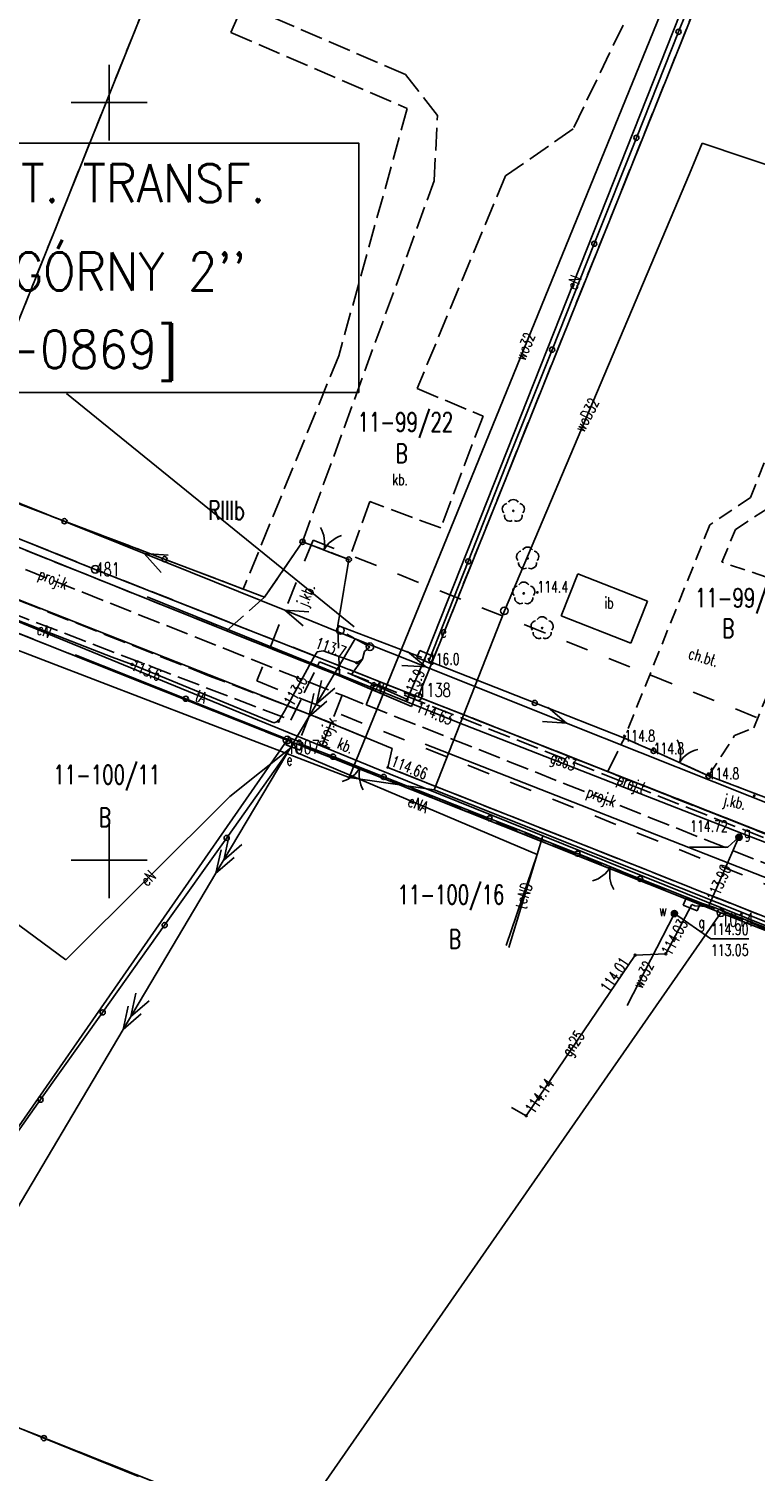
# Model space of a CAD drawing. Extents: x 6572638 to 13149531, y 5838629 to 11678088.
# Tile 11 of 37: x 6573595 to 6573643, y 5839010 to 5839105. Entities that reach past the tile are written whole.
import ezdxf
from ezdxf.enums import TextEntityAlignment as Align

# ---------------------------------------------------------------- set-up
doc = ezdxf.new("R2010")
doc.units = 0
doc.header["$MEASUREMENT"] = 0
for name, pattern in [('1', [0]), ('11', [3, 2.5, -0.5]), ('1_1', [0]), ('1_OTDI', [0]), ('1_OTKC', [1.5, 1, -0.5]), ('1_OTKJ', [2, 1.5, -0.5]), ('1_OTKK', [0]), ('1_OTKU', [2, 1.5, -0.5]), ('2_EGBW_W', [1, 0.5, -0.5]), ('3_SUEP_A', [0]), ('3_SUGP', [0]), ('3_SULO', [0]), ('3_SUPP_P', [2, 1.5, -0.5]), ('3_SUTP_A', [0]), ('3_SUWP', [0]), ('GDE', [0]), ('GUK', [2, 1.5, -0.5])]:
    doc.linetypes.add(name, pattern=pattern)
doc.layers.get('0').update_dxf_attribs({"color": 250, "linetype": 'CONTINUOUS'})
for name, color, linetype in [('DZIALKI', 7, 'GDE'), ('EBTPO_L_0_A', 7, '1'), ('EUZOU_T_0_A', 3, 'CONTINUOUS'), ('KONTURY', 3, 'GUK'), ('NUMERY_DZIALEK', 7, 'CONTINUOUS'), ('NUMERY_KONTUROW', 3, 'CONTINUOUS'), ('NUMERY_PUNKTOW', 7, 'CONTINUOUS'), ('OPIS_LNAP', 250, 'CONTINUOUS'), ('OTD_E_T_7', 7, 'CONTINUOUS'), ('OTD_L_14', 7, '1_OTDI'), ('OTK_E_T_0', 7, 'CONTINUOUS'), ('OTK_E_T_1', 7, 'CONTINUOUS'), ('OTK_E_T_3', 7, 'CONTINUOUS'), ('OTK_L_0', 7, '1_OTKJ'), ('OTK_L_1', 7, '1_OTKK'), ('OTK_L_18', 7, '1_1'), ('OTK_L_2', 7, '1_OTKC'), ('OTK_L_4', 7, '1_OTKU'), ('OTO_L_0', 7, 'CONTINUOUS'), ('OTO_L_1', 7, 'CONTINUOUS'), ('OTR_T_0', 7, 'CONTINUOUS'), ('OTR_T_1', 7, 'CONTINUOUS'), ('OTZ_T_0', 3, 'CONTINUOUS'), ('P_SUKP_E_T_0', 34, 'CONTINUOUS'), ('P_SUKP_L_0', 34, '3_SUPP_P'), ('P_SUTP_E_T_0', 30, 'CONTINUOUS'), ('P_SUTP_L_0', 30, '3_SUPP_P'), ('PUNKTY', 7, 'CONTINUOUS'), ('SUE_E_T_1', 1, 'CONTINUOUS'), ('SUE_T_4', 1, 'CONTINUOUS'), ('SUEP_E_T_0', 1, 'CONTINUOUS'), ('SUEP_L_0', 1, '3_SUEP_A'), ('SUER_T_0', 1, 'CONTINUOUS'), ('SUG_E_T_1', 52, 'CONTINUOUS'), ('SUG_E_T_4', 52, 'CONTINUOUS'), ('SUG_T_0', 52, 'CONTINUOUS'), ('SUG_T_2', 52, 'CONTINUOUS'), ('SUGP_E_T_0', 52, 'CONTINUOUS'), ('SUGP_L_0', 52, '3_SUGP'), ('SUGR_T_0', 52, 'CONTINUOUS'), ('SUL_L_1', 7, '3_SULO'), ('SUP_T_0', 7, 'CONTINUOUS'), ('SUP_T_2', 7, 'CONTINUOUS'), ('SUTP_E_T_0', 30, 'CONTINUOUS'), ('SUTP_L_0', 30, '3_SUTP_A'), ('SUW_E_T_2', 5, 'CONTINUOUS'), ('SUW_T_5', 5, 'CONTINUOUS'), ('SUWP_E_T_0', 5, 'CONTINUOUS'), ('SUWP_L_0', 5, '3_SUWP'), ('SUWR_T_0', 5, 'CONTINUOUS'), ('ZAKRES_L_0', 7, '11')]:
    doc.layers.add(name, color=color, linetype=linetype)
doc.styles.add('SIMPLEBX', font='simplex.shx', dxfattribs={"width": 0.7})
doc.styles.get("Standard").update_dxf_attribs({"font": 'Simplex.SHX', "width": 0.75})

# ---------------------------------------------------------------- blocks, each defined once
blk = doc.blocks.new('GRT')
at = {"linetype": 'CONTINUOUS'}
blk.add_circle((0, 0), 0.25, dxfattribs=at)
blk = doc.blocks.new('2_OTRN')
at = {"linetype": 'CONTINUOUS'}
blk.add_circle((0, 0), 0.045, dxfattribs=at)
blk = doc.blocks.new('2_OTRS')
at = {"linetype": 'CONTINUOUS'}
blk.add_circle((0, 0), 0.045, dxfattribs=at)
blk = doc.blocks.new('2_OTZL')
at = {"linetype": 'CONTINUOUS'}
blk.add_circle((0, 0), 0.045, dxfattribs=at)
for centre, start, end in [((-0.357, 0.116), 102.14447, 221.86002), ((0, 0.375), 30.14012, 149.85988), ((0.357, 0.116), 318.13998, 77.85553), ((-0.22, -0.303), 174.14818, 293.85423), ((0.22, -0.303), 246.14577, 5.85182)]:
    blk.add_arc(centre, 0.375, start, end, dxfattribs=at)
blk = doc.blocks.new('4_SUES')
at = {"linetype": 'CONTINUOUS'}
for p, q in [((0.5, 0.25), (-0.5, 0.25)), ((-0.5, 0.25), (-0.5, -0.25)), ((0.5, -0.25), (0.5, 0.25)), ((-0.5, -0.25), (0.5, -0.25))]:
    blk.add_line(p, q, dxfattribs=at)
blk = doc.blocks.new('4_SUPS')
at = {"linetype": 'CONTINUOUS'}
blk.add_circle((0, 0), 0.0625, dxfattribs=at)
blk = doc.blocks.new('4_SUGS')
at = {"linetype": 'CONTINUOUS'}
for p, q in [((0.5, 0.25), (-0.5, 0.25)), ((-0.5, 0.25), (-0.5, -0.25)), ((0.5, -0.25), (0.5, 0.25)), ((-0.5, -0.25), (0.5, -0.25))]:
    blk.add_line(p, q, dxfattribs=at)
blk = doc.blocks.new('4_SUGW')
at = {"linetype": 'CONTINUOUS'}
for radius in [0.2, 0.175, 0.15, 0.125, 0.1, 0.075, 0.05, 0.025, 0.00715]:
    blk.add_circle((0, 0), radius, dxfattribs=at)
blk = doc.blocks.new('4_SUPP')
at = {"linetype": 'CONTINUOUS'}
blk.add_circle((0, 0), 0.25, dxfattribs=at)
blk = doc.blocks.new('4_SUPK')
at = {"linetype": 'CONTINUOUS'}
blk.add_circle((0, 0), 0.25, dxfattribs=at)
blk = doc.blocks.new('4_SUWW')
at = {"linetype": 'CONTINUOUS'}
for radius in [0.2, 0.175, 0.15, 0.125, 0.1, 0.075, 0.05, 0.025, 0.00715]:
    blk.add_circle((0, 0), radius, dxfattribs=at)

msp = doc.modelspace()

# ---------------------------------------------------------------- linework, layer by layer
at = {"layer": 'DZIALKI'}
for p, q in [((6573656.83035, 5839151.60928), (6573620.37, 5839060.79)), ((6573611.38, 5839128.92), (6573589.05, 5839073.23)), ((6573589.05, 5839073.23), (6573599.08, 5839069.2)), ((6573611.73, 5839057.93), (6573583.1, 5839069.32)), ((6573599.08, 5839069.2), (6573620.37, 5839060.79)), ((6573620.37, 5839060.79), (6573651.7, 5839048.41)), ((6573583.18, 5839016.87), (6573611.73, 5839057.93)), ((6573640.34, 5839046.54), (6573611.73, 5839057.93)), ((6573640.34, 5839046.54), (6573611.81, 5839005.47)), ((6573666.43, 5839036.15), (6573640.34, 5839046.54)), ((6573588.74, 5839014.65), (6573611.81, 5839005.47))]:
    msp.add_line(p, q, dxfattribs=at)
at = {"layer": 'EBTPO_L_0_A', "linetype": '1'}
for p, q in [((6573600, 5839097.5), (6573600, 5839102.5)), ((6573597.5, 5839100), (6573602.5, 5839100)), ((6573600, 5839047.5), (6573600, 5839052.5)), ((6573597.5, 5839050), (6573602.5, 5839050))]:
    msp.add_line(p, q, dxfattribs=at)
at = {"layer": 'KONTURY'}
for p, q in [((6573611.38, 5839128.92), (6573589.82, 5839075.13)), ((6573620.37, 5839060.79), (6573641.83, 5839114.24)), ((6573610.97, 5839111.42), (6573608.02, 5839104.62)), ((6573608.02, 5839104.62), (6573619.66, 5839099.62)), ((6573619.66, 5839099.62), (6573615.14, 5839083.3)), ((6573615.14, 5839083.3), (6573608.84, 5839067.9)), ((6573608.84, 5839067.9), (6573589.82, 5839075.13)), ((6573589.05, 5839073.23), (6573599.08, 5839069.2)), ((6573611.73, 5839057.93), (6573583.1, 5839069.32)), ((6573599.08, 5839069.2), (6573620.37, 5839060.79)), ((6573620.37, 5839060.79), (6573651.7, 5839048.41)), ((6573640.34, 5839046.54), (6573611.73, 5839057.93)), ((6573666.43, 5839036.15), (6573640.34, 5839046.54)), ((6573588.74, 5839014.65), (6573611.81, 5839005.47))]:
    msp.add_line(p, q, dxfattribs=at)
at = {"layer": 'OPIS_LNAP', "color": 6, "linetype": 'CONTINUOUS'}
msp.add_line((6573616.14472, 5839065.41094), (6573597.17773, 5839080.81152), dxfattribs=at)
msp.add_lwpolyline([(6573575.38052, 5839097.32912), (6573616.45292, 5839097.32912), (6573616.45292, 5839080.86953), (6573575.38052, 5839080.86953)], close=True, dxfattribs=at)
at = {"layer": 'OTD_L_14', "linetype": '1_OTDI'}
for p, q in [((6573629.81, 5839066.13), (6573630.9, 5839068.9)), ((6573630.9, 5839068.9), (6573635.49, 5839067.09)), ((6573635.49, 5839067.09), (6573634.4, 5839064.33)), ((6573634.4, 5839064.33), (6573629.81, 5839066.13))]:
    msp.add_line(p, q, dxfattribs=at)
at = {"layer": 'OTK_L_0', "linetype": '1_OTKJ'}
for p, q in [((6573585.24, 5839074.17), (6573607.73067, 5839065.14973)), ((6573606.62, 5839062.16), (6573584.47, 5839070.96)), ((6573610.25, 5839067.36), (6573612.75, 5839071.02)), ((6573612.75, 5839071.02), (6573615.8, 5839069.85)), ((6573615.8, 5839069.85), (6573615.07, 5839065.49)), ((6573607.73067, 5839065.14973), (6573610.25, 5839067.36)), ((6573615.18295, 5839062.1675), (6573607.73067, 5839065.14973)), ((6573615.07, 5839065.49), (6573615.18295, 5839062.1675)), ((6573613.24, 5839059.62), (6573606.62, 5839062.16)), ((6573615.18295, 5839062.1675), (6573619.93, 5839060.15)), ((6573619.93, 5839060.15), (6573620.19, 5839060.86)), ((6573620.19, 5839060.86), (6573651.87, 5839048.38)), ((6573618.65, 5839057.37), (6573613.24, 5839059.62)), ((6573632.88001, 5839055.8609), (6573633.97, 5839058.06)), ((6573633.97, 5839058.06), (6573634.9, 5839057.65)), ((6573618.37, 5839056.13), (6573618.65, 5839057.37)), ((6573634.9, 5839057.65), (6573635.9, 5839057.22)), ((6573635.9, 5839057.22), (6573639.52, 5839055.57)), ((6573650.25, 5839043.48), (6573618.37, 5839056.13)), ((6573651.84658, 5839048.38923), (6573632.88001, 5839055.8609)), ((6573639.52, 5839055.57), (6573652.68, 5839050.56))]:
    msp.add_line(p, q, dxfattribs=at)
at = {"layer": 'OTK_L_1', "linetype": '1_OTKK'}
for p, q in [((6573585.24, 5839074.17), (6573607.73067, 5839065.14973)), ((6573584.47, 5839070.96), (6573613.24, 5839059.62)), ((6573607.73067, 5839065.14973), (6573615.18295, 5839062.1675)), ((6573615.18295, 5839062.1675), (6573619.93, 5839060.15)), ((6573619.93, 5839060.15), (6573620.19, 5839060.86)), ((6573620.19, 5839060.86), (6573632.88001, 5839055.8609)), ((6573618.65, 5839057.37), (6573613.24, 5839059.62)), ((6573618.37, 5839056.13), (6573618.65, 5839057.37)), ((6573635.31542, 5839049.40605), (6573618.37, 5839056.13)), ((6573632.88001, 5839055.8609), (6573651.87, 5839048.38)), ((6573639.1636, 5839047.87909), (6573635.31542, 5839049.40605)), ((6573640.30159, 5839047.42604), (6573639.1636, 5839047.87909)), ((6573650.25, 5839043.48), (6573640.30159, 5839047.42604))]:
    msp.add_line(p, q, dxfattribs=at)
at = {"layer": 'OTK_L_18', "linetype": '1_1'}
msp.add_line((6573708.471, 5839023.29), (6573620.8455, 5839057.6616), dxfattribs=at)
at = {"layer": 'OTK_L_2', "linetype": '1_OTKC'}
for p, q in [((6573650.33806, 5839094.36777), (6573642.29647, 5839073.94637)), ((6573642.29647, 5839073.94637), (6573639.61594, 5839072.14759)), ((6573641.30891, 5839071.83016), (6573643.88363, 5839073.52313)), ((6573639.61594, 5839072.14759), (6573633.97, 5839058.06)), ((6573640.39188, 5839069.67869), (6573641.30891, 5839071.83016)), ((6573646.18941, 5839067.73883), (6573640.39188, 5839069.67869)), ((6573642.4991, 5839058.74812), (6573646.18941, 5839067.73883)), ((6573633.97, 5839058.06), (6573634.9, 5839057.65)), ((6573639.52, 5839055.57), (6573641.2426, 5839058.24111)), ((6573641.2426, 5839058.24111), (6573642.4991, 5839058.74812)), ((6573634.9, 5839057.65), (6573635.9, 5839057.22)), ((6573635.9, 5839057.22), (6573639.52, 5839055.57))]:
    msp.add_line(p, q, dxfattribs=at)
at = {"layer": 'OTK_L_4', "linetype": '1_OTKU'}
for p, q in [((6573619.53, 5839101.85), (6573610.15, 5839105.91)), ((6573633.89, 5839105.12), (6573630.6, 5839098.28)), ((6573621.65, 5839099.16), (6573619.53, 5839101.85)), ((6573621.43, 5839094.84), (6573621.65, 5839099.16)), ((6573630.6, 5839098.28), (6573626.14, 5839095.16)), ((6573626.14, 5839095.16), (6573620.3, 5839081.13)), ((6573612.75, 5839071.02), (6573621.43, 5839094.84)), ((6573620.3, 5839081.13), (6573624.65, 5839079.31)), ((6573624.65, 5839079.31), (6573621.87, 5839071.93)), ((6573617.19, 5839073.67), (6573615.8, 5839069.85)), ((6573621.87, 5839071.93), (6573617.19, 5839073.67)), ((6573615.8, 5839069.85), (6573612.75, 5839071.02)), ((6573613.24, 5839059.62), (6573612.49, 5839057.72)), ((6573618.65, 5839057.37), (6573613.24, 5839059.62)), ((6573612.49, 5839057.72), (6573618.1, 5839055.5)), ((6573618.37, 5839056.13), (6573618.65, 5839057.37)), ((6573650.25, 5839043.48), (6573618.37, 5839056.13)), ((6573618.1, 5839055.5), (6573649.96, 5839042.83))]:
    msp.add_line(p, q, dxfattribs=at)
at = {"layer": 'OTO_L_0'}
for p, q in [((6573640.32411, 5839111.6676), (6573637.54472, 5839104.67476)), ((6573637.54472, 5839104.67476), (6573634.76532, 5839097.68192)), ((6573634.76532, 5839097.68192), (6573631.98593, 5839090.68908)), ((6573631.98593, 5839090.68908), (6573629.20654, 5839083.69623)), ((6573629.20654, 5839083.69623), (6573626.42714, 5839076.70339)), ((6573626.42714, 5839076.70339), (6573623.67819, 5839069.72534)), ((6573590.04, 5839075.04), (6573597.05085, 5839072.37581)), ((6573597.05085, 5839072.37581), (6573603.65043, 5839069.8679)), ((6573610.25, 5839067.36), (6573612.75, 5839071.02)), ((6573603.65043, 5839069.8679), (6573610.25, 5839067.36)), ((6573615.8, 5839069.85), (6573615.07, 5839065.49)), ((6573623.67819, 5839069.72534), (6573621.08, 5839063.13)), ((6573615.07, 5839065.49), (6573620.62, 5839063.39)), ((6573605.05004, 5839060.65942), (6573597.75, 5839063.56)), ((6573621.08, 5839063.13), (6573628.05952, 5839060.38476)), ((6573612.02, 5839057.89), (6573605.05004, 5839060.65942)), ((6573628.05952, 5839060.38476), (6573633.97, 5839058.06)), ((6573633.97, 5839058.06), (6573634.9, 5839057.65)), ((6573612.09, 5839057.59), (6573607.74695, 5839051.47544)), ((6573612.49, 5839057.72), (6573614.76, 5839056.84)), ((6573634.9, 5839057.65), (6573635.9, 5839057.22)), ((6573618.1, 5839055.5), (6573625.08389, 5839052.76591)), ((6573639.52, 5839055.57), (6573646.52925, 5839052.90159)), ((6573625.08389, 5839052.76591), (6573627.73, 5839051.73)), ((6573607.74695, 5839051.47544), (6573603.65745, 5839045.71786)), ((6573627.73, 5839051.73), (6573628.65, 5839051.33)), ((6573628.65, 5839051.33), (6573630.88, 5839050.44)), ((6573635.01, 5839048.78), (6573639.12, 5839047.15)), ((6573639.12, 5839047.15), (6573639.92, 5839046.89)), ((6573639.92, 5839046.89), (6573640.34, 5839046.7)), ((6573640.34, 5839046.7), (6573647.32612, 5839043.97161)), ((6573603.65745, 5839045.71786), (6573599.56796, 5839039.96029)), ((6573599.56796, 5839039.96029), (6573595.47847, 5839034.20272)), ((6573595.47847, 5839034.20272), (6573591.38898, 5839028.44515)), ((6573595.69509, 5839011.86478), (6573589.45254, 5839014.39739)), ((6573601.93763, 5839009.33217), (6573595.69509, 5839011.86478))]:
    msp.add_line(p, q, dxfattribs=at)
for centre in [(6573637.54472, 5839104.67476), (6573634.76532, 5839097.68192), (6573631.98593, 5839090.68908), (6573629.20654, 5839083.69623), (6573597.05085, 5839072.37581), (6573603.65043, 5839069.8679), (6573623.67819, 5839069.72534), (6573605.05004, 5839060.65942), (6573628.05952, 5839060.38476), (6573625.08389, 5839052.76591), (6573607.74695, 5839051.47544), (6573603.65745, 5839045.71786), (6573599.56796, 5839039.96029), (6573595.47847, 5839034.20272), (6573595.69509, 5839011.86478)]:
    msp.add_circle(centre, 0.17, dxfattribs=at)
at = {"layer": 'OTO_L_1'}
for p, q in [((6573612.75, 5839071.02), (6573613.69146, 5839070.65885)), ((6573613.45805, 5839070.74839), (6573614.85854, 5839070.21115)), ((6573614.85854, 5839070.21115), (6573615.8, 5839069.85)), ((6573635.9, 5839057.22), (6573637.14129, 5839056.65422)), ((6573615.84994, 5839056.40272), (6573614.76, 5839056.84)), ((6573617.24208, 5839055.84419), (6573615.84994, 5839056.40272)), ((6573636.91381, 5839056.75791), (6573638.27871, 5839056.13578)), ((6573638.27871, 5839056.13578), (6573639.52, 5839055.57)), ((6573618.1, 5839055.5), (6573617.01006, 5839055.93728)), ((6573632.36509, 5839049.84309), (6573630.88, 5839050.44)), ((6573633.75687, 5839049.28368), (6573632.36509, 5839049.84309)), ((6573635.01, 5839048.78), (6573633.52491, 5839049.37691))]:
    msp.add_line(p, q, dxfattribs=at)
for centre in [(6573612.75, 5839071.02), (6573615.8, 5839069.85), (6573635.9, 5839057.22), (6573614.76, 5839056.84), (6573618.1, 5839055.5), (6573639.52, 5839055.57), (6573630.88, 5839050.44), (6573635.01, 5839048.78)]:
    msp.add_circle(centre, 0.17, dxfattribs=at)
for centre, start, end in [((6573612.20989, 5839070.93112), 346.9573121, 31.0316844), ((6573615.90869, 5839069.51224), 106.9940333, 151.0684057), ((6573635.67921, 5839057.01685), 343.4409022, 27.5152745), ((6573639.28402, 5839055.37378), 103.4776236, 147.5519957), ((6573614.81057, 5839057.11756), 286.1206363, 330.1950085), ((6573618.48731, 5839055.64246), 166.083915, 210.1582873), ((6573631.32617, 5839050.55859), 286.0841527, 330.1585248), ((6573635.00197, 5839049.08115), 166.0474315, 210.1218035)]:
    msp.add_arc(centre, 2, start, end, dxfattribs=at)
at = {"layer": 'P_SUKP_L_0', "linetype": '3_SUPP_P'}
for p, q in [((6573581.47585, 5839074.35196), (6573615.36393, 5839060.88545)), ((6573616.93641, 5839060.26017), (6573617.58461, 5839061.89029)), ((6573615.36393, 5839060.88545), (6573613.85418, 5839057.08434)), ((6573615.36393, 5839060.88545), (6573616.93641, 5839060.26017)), ((6573616.93641, 5839060.26017), (6573647.95356, 5839047.92661))]:
    msp.add_line(p, q, dxfattribs=at)
at = {"layer": 'P_SUTP_L_0', "linetype": '3_SUPP_P'}
for p, q in [((6573572.79027, 5839074.30335), (6573611.97389, 5839059.2458)), ((6573611.97389, 5839059.2458), (6573613.86317, 5839063.09993)), ((6573613.86317, 5839063.09993), (6573669.57798, 5839041.01427))]:
    msp.add_line(p, q, dxfattribs=at)
at = {"layer": 'SUEP_L_0', "linetype": '3_SUEP_A'}
for p, q in [((6573639.03, 5839109.39), (6573620.97684, 5839063.71097)), ((6573602.31703, 5839070.23788), (6573584.45967, 5839077.44564)), ((6573611.59015, 5839066.49497), (6573602.31703, 5839070.23788)), ((6573603.42728, 5839068.98096), (6573602.31703, 5839070.23788)), ((6573602.31703, 5839070.23788), (6573603.89514, 5839070.1401)), ((6573600.2, 5839063.4), (6573586.29, 5839068.84)), ((6573616.2267, 5839064.62352), (6573611.59015, 5839066.49497)), ((6573612.79397, 5839065.46988), (6573611.59015, 5839066.49497)), ((6573611.59015, 5839066.49497), (6573613.16826, 5839066.39719)), ((6573613.16549, 5839059.46319), (6573616.2267, 5839064.62352)), ((6573613.71, 5839063.76), (6573613.47, 5839063.35)), ((6573614.11, 5839063.82), (6573613.71, 5839063.76)), ((6573616.33, 5839063.04), (6573614.11, 5839063.82)), ((6573617.19, 5839064.09), (6573616.2267, 5839064.62352)), ((6573620.8695, 5839062.76759), (6573616.2267, 5839064.62352)), ((6573616.84, 5839063.78), (6573616.7, 5839063.28)), ((6573617.19, 5839064.09), (6573616.84, 5839063.78)), ((6573620.8695, 5839062.76759), (6573619.66225, 5839063.78865)), ((6573620.97684, 5839063.71097), (6573620.85299, 5839063.41832)), ((6573601.51, 5839062.93), (6573600.2, 5839063.4)), ((6573610.86, 5839059.08), (6573601.51, 5839062.93)), ((6573613.47, 5839063.35), (6573611.56, 5839059.85)), ((6573615.96874, 5839062.26687), (6573616.7, 5839063.28)), ((6573616.7, 5839063.28), (6573616.33, 5839063.04)), ((6573619.29107, 5839062.86009), (6573620.8695, 5839062.76759)), ((6573620.77707, 5839063.19774), (6573619.64607, 5839060.61546)), ((6573620.85299, 5839063.41832), (6573620.77707, 5839063.19774)), ((6573630.15509, 5839059.05574), (6573620.8695, 5839062.76759)), ((6573614.01097, 5839061.86843), (6573613.67569, 5839060.32325)), ((6573619.64607, 5839060.61546), (6573615.96874, 5839062.26687)), ((6573613.50077, 5839061.00837), (6573613.16549, 5839059.46319)), ((6573613.67569, 5839060.32325), (6573614.87102, 5839061.35823)), ((6573613.16549, 5839059.46319), (6573614.36082, 5839060.49817)), ((6573630.15509, 5839059.05574), (6573628.94784, 5839060.0768)), ((6573607.04306, 5839049.14254), (6573613.16549, 5839059.46319)), ((6573611.16, 5839059.18), (6573610.86, 5839059.08)), ((6573611.56, 5839059.85), (6573611.16, 5839059.18)), ((6573628.57666, 5839059.14824), (6573630.15509, 5839059.05574)), ((6573648.26162, 5839051.81778), (6573630.15509, 5839059.05574)), ((6573611.9706, 5839057.42648), (6573607.95, 5839054.21)), ((6573612.21, 5839057.685), (6573611.9706, 5839057.42648)), ((6573612.34649, 5839057.10682), (6573612.21, 5839057.685)), ((6573628.22417, 5839050.37489), (6573612.34649, 5839057.10682)), ((6573607.95, 5839054.21), (6573597.14, 5839043.43)), ((6573607.88854, 5839051.54778), (6573607.55327, 5839050.00259)), ((6573597.14, 5839043.43), (6573587.68004, 5839050.38997)), ((6573607.37834, 5839050.68772), (6573607.04306, 5839049.14254)), ((6573607.55327, 5839050.00259), (6573608.7486, 5839051.03757)), ((6573628.22417, 5839050.37489), (6573626.17403, 5839044.37077)), ((6573626.36203, 5839044.24019), (6573628.22417, 5839050.37489)), ((6573607.04306, 5839049.14254), (6573608.23839, 5839050.17752)), ((6573600.92064, 5839038.82188), (6573607.04306, 5839049.14254)), ((6573601.76611, 5839041.22712), (6573601.43084, 5839039.68194)), ((6573601.25591, 5839040.36707), (6573600.92064, 5839038.82188)), ((6573601.43084, 5839039.68194), (6573602.62617, 5839040.71692)), ((6573600.92064, 5839038.82188), (6573602.11597, 5839039.85687)), ((6573589.23107, 5839019.11663), (6573600.92064, 5839038.82188))]:
    msp.add_line(p, q, dxfattribs=at)
at = {"layer": 'SUGP_L_0', "linetype": '3_SUGP'}
for p, q in [((6573622.9, 5839059.14), (6573602.5, 5839067.38)), ((6573641.73498, 5839051.77676), (6573622.9, 5839059.14)), ((6573641.53, 5839051.52), (6573639.51761, 5839046.95717)), ((6573641.73498, 5839051.77676), (6573641.53, 5839051.52)), ((6573651.71, 5839047.92), (6573641.73498, 5839051.77676)), ((6573638.40925, 5839047.08263), (6573636.70371, 5839043.82606)), ((6573638.61798, 5839046.98971), (6573638.40925, 5839047.08263)), ((6573639.51761, 5839046.95717), (6573638.61798, 5839046.98971)), ((6573634.68238, 5839043.74422), (6573627.50398, 5839033.14317)), ((6573636.70371, 5839043.82606), (6573634.68238, 5839043.74422)), ((6573627.50398, 5839033.14317), (6573626.53047, 5839033.6853))]:
    msp.add_line(p, q, dxfattribs=at)
at = {"layer": 'SUGR_T_0', "linetype": 'CONTINUOUS'}
for p in [(6573641.53, 5839051.52), (6573638.26266, 5839050.8679)]:
    msp.add_line(p, (6573640.78693, 5839050.8679), dxfattribs=at)
at = {"layer": 'SUL_L_1', "linetype": '3_SULO'}
msp.add_line((6573611.56, 5839059.85), (6573613.47, 5839063.35), dxfattribs=at)
at = {"layer": 'SUP_T_2', "linetype": 'CONTINUOUS'}
for p, q in [((6573615.6774, 5839064.92775), (6573616.11479, 5839064.6855)), ((6573616.31521, 5839064.5745), (6573616.7526, 5839064.33225))]:
    msp.add_line(p, q, dxfattribs=at)
at = {"layer": 'SUTP_L_0', "linetype": '3_SUTP_A'}
for p, q in [((6573617.39, 5839056.14), (6573587.62, 5839068.37)), ((6573628.59284, 5839051.61381), (6573617.39, 5839056.14)), ((6573628.59284, 5839051.61381), (6573628.22417, 5839050.37489)), ((6573650.21, 5839042.88), (6573628.59284, 5839051.61381)), ((6573628.22417, 5839050.37489), (6573626.36203, 5839044.24019))]:
    msp.add_line(p, q, dxfattribs=at)
at = {"layer": 'SUWP_L_0', "linetype": '3_SUWP'}
for p, q in [((6573615.82, 5839055.46), (6573638.44, 5839110.98)), ((6573638.26372, 5839095.31216), (6573639.1102, 5839097.32256)), ((6573639.1102, 5839097.32256), (6573652.37177, 5839092.87853)), ((6573626.06026, 5839066.4612), (6573638.26372, 5839095.31216)), ((6573615.82, 5839055.46), (6573587.78, 5839066.23)), ((6573621.43987, 5839054.64571), (6573626.06026, 5839066.4612)), ((6573621.43987, 5839054.64571), (6573615.82, 5839055.46)), ((6573649.45754, 5839043.46507), (6573621.43987, 5839054.64571)), ((6573637.32351, 5839046.67771), (6573637.27072, 5839046.47843)), ((6573637.27072, 5839046.47843), (6573634.15602, 5839040.42122))]:
    msp.add_line(p, q, dxfattribs=at)
at = {"layer": 'SUWR_T_0', "linetype": 'CONTINUOUS'}
for p, q in [((6573637.27072, 5839046.47843), (6573639.68069, 5839044.82576)), ((6573639.68069, 5839044.82576), (6573642.17781, 5839044.82576))]:
    msp.add_line(p, q, dxfattribs=at)
at = {"layer": 'ZAKRES_L_0', "linetype": '2_EGBW_W', "ltscale": 3}
for p, q in [((6573613.43984, 5839071.12224), (6573609.72798, 5839061.83665)), ((6573613.43984, 5839071.12224), (6573709.97387, 5839032.52362)), ((6573609.72798, 5839061.83665), (6573660.33322, 5839041.60755))]:
    msp.add_line(p, q, dxfattribs=at)

# ---------------------------------------------------------------- block references
at = {"layer": 'OTR_T_0', "rotation": 359.9999999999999}
for p in [(6573620.19, 5839060.86), (6573618.37, 5839056.13)]:
    msp.add_blockref('2_OTRS', p, dxfattribs=at)
at = {"layer": 'OTR_T_1'}
for p in [(6573628.23964, 5839067.67388), (6573621.08, 5839063.28), (6573633.97, 5839058.21), (6573635.9, 5839057.37), (6573639.52, 5839055.72), (6573642.54, 5839054.26)]:
    msp.add_blockref('2_OTRN', p, dxfattribs=at)
at = {"layer": 'OTZ_T_0'}
for p in [(6573626.65, 5839073.06), (6573627.59, 5839069.92), (6573627.34, 5839067.61), (6573628.55, 5839065.32)]:
    msp.add_blockref('2_OTZL', p, dxfattribs=at)
at = {"layer": 'PUNKTY'}
for p in [(6573599.08, 5839069.2), (6573620.37, 5839060.79), (6573611.73, 5839057.93), (6573640.34, 5839046.54)]:
    msp.add_blockref('GRT', p, dxfattribs=at)
at = {"layer": 'SUE_T_4'}
for p, rotation in [((6573620.85299, 5839063.41832), 157.3758812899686), ((6573612.21, 5839057.685), 339.5385512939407)]:
    msp.add_blockref('4_SUES', p, dxfattribs=dict(at, rotation=rotation))
at = {"layer": 'SUER_T_0'}
for p, rotation in [((6573601.51, 5839062.93), 337.6200006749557), ((6573616.33, 5839063.04), 340.6410052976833), ((6573611.16, 5839059.18), 60.77443948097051)]:
    msp.add_blockref('4_SUPS', p, dxfattribs=dict(at, rotation=rotation))
for p in [(6573620.77707, 5839063.19774), (6573619.64607, 5839060.61546)]:
    msp.add_blockref('4_SUPS', p, dxfattribs=at)
at = {"layer": 'SUG_T_0', "rotation": 338.2861524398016}
msp.add_blockref('4_SUGS', (6573638.40925, 5839047.08263), dxfattribs=at)
at = {"layer": 'SUG_T_2'}
msp.add_blockref('4_SUGW', (6573641.53, 5839051.52), dxfattribs=at)
at = {"layer": 'SUGR_T_0'}
for p in [(6573641.53, 5839051.52), (6573639.51761, 5839046.95717), (6573634.68238, 5839043.74422), (6573636.70371, 5839043.82606), (6573627.50398, 5839033.14317)]:
    msp.add_blockref('4_SUPS', p, dxfattribs=at)
at = {"layer": 'SUP_T_0'}
msp.add_blockref('4_SUPK', (6573626.06026, 5839066.4612), dxfattribs=at)
at = {"layer": 'SUP_T_2'}
for p in [(6573615.24, 5839065.17), (6573617.19, 5839064.09)]:
    msp.add_blockref('4_SUPP', p, dxfattribs=at)
at = {"layer": 'SUW_T_5'}
msp.add_blockref('4_SUWW', (6573637.27072, 5839046.47843), dxfattribs=at)
at = {"layer": 'SUWR_T_0'}
msp.add_blockref('4_SUPS', (6573637.27072, 5839046.47843), dxfattribs=at)

# ---------------------------------------------------------------- texts
at = {"color": 7, "linetype": 'BYBLOCK', "style": 'SIMPLEBX', "width": 0.9}
for s, p in [('istniejąca ST. TRANSF.', (6573576.455, 5839093.43066)), ("''SZPETAL GÓRNY 2''", (6573577.52139, 5839087.61198)), ('[STA3-0869]', (6573584.45354, 5839082.47242))]:
    msp.add_text(s, height=2.5, dxfattribs=at).set_placement(p)
at = {"layer": 'EUZOU_T_0_A', "width": 0.7}
msp.add_text('RIIIb', height=1.25, dxfattribs=at).set_placement((6573606.53751, 5839072.47408))
for p in [(6573640.81495, 5839065.30513), (6573622.79199, 5839044.7966)]:
    msp.add_text('B', height=1.25, dxfattribs=at).set_placement(p, align=Align.MIDDLE)
at = {"layer": 'NUMERY_DZIALEK', "width": 0.7}
for s, p in [('11-99/22', (6573619.53259, 5839078.83905)), ('11-99/21', (6573641.77717, 5839067.22958)), ('11-100/11', (6573599.84448, 5839055.5573)), ('11-100/16', (6573622.5327, 5839047.64883))]:
    msp.add_text(s, height=1.25, dxfattribs=at).set_placement(p, align=Align.MIDDLE)
at = {"layer": 'NUMERY_KONTUROW', "width": 0.7}
for p in [(6573619.26924, 5839076.84776), (6573640.81495, 5839065.30513), (6573599.71484, 5839052.83471), (6573622.79199, 5839044.7966)]:
    msp.add_text('B', height=1.25, dxfattribs=at).set_placement(p, align=Align.MIDDLE)
msp.add_text('RIIIb', height=1.25, dxfattribs=at).set_placement((6573606.53751, 5839072.47408))
at = {"layer": 'NUMERY_PUNKTOW', "width": 0.7}
for s, p in [('481', (6573599.08, 5839068.75)), ('1138', (6573620.37, 5839060.79)), ('1007', (6573611.73, 5839057.03)), ('1014', (6573640.34, 5839045.64))]:
    msp.add_text(s, height=0.9, dxfattribs=at).set_placement(p)
at = {"layer": 'OTD_E_T_7', "width": 0.7}
msp.add_text('ib', height=0.75, dxfattribs=at).set_placement((6573632.65, 5839066.6125))
at = {"layer": 'OTK_E_T_0', "width": 0.7}
for rotation, p in [(67.1094399, (6573613.06544, 5839067.46992)), (347.6045932, (6573641.22784, 5839053.75375))]:
    msp.add_text('j.kb.', height=0.75, rotation=rotation, dxfattribs=at).set_placement(p, align=Align.MIDDLE)
at = {"layer": 'OTK_E_T_1', "width": 0.7}
msp.add_text('ch.bt.', height=0.75, rotation=343.0338511, dxfattribs=at).set_placement((6573639.1927, 5839063.4006), align=Align.MIDDLE)
at = {"layer": 'OTK_E_T_3', "width": 0.7}
msp.add_text('kb.', height=0.75, dxfattribs=at).set_placement((6573619.18577, 5839075.12939), align=Align.MIDDLE)
msp.add_text('kb.', height=0.75, rotation=337.4000003, dxfattribs=at).set_placement((6573615.59, 5839057.56), align=Align.MIDDLE)
at = {"layer": 'OTR_T_0', "width": 0.7}
for s, rotation, p in [('114.63', 338.5000005, (6573620.16512, 5839059.81219)), ('114.66', 338.3000006, (6573618.51269, 5839056.23315))]:
    msp.add_text(s, height=0.75, rotation=rotation, dxfattribs=at).set_placement(p)
at = {"layer": 'OTR_T_1', "width": 0.7}
for s, p in [('114.4', (6573628.23964, 5839067.67388)), ('116.0', (6573621.08, 5839062.905)), ('114.8', (6573633.97, 5839057.835)), ('114.8', (6573635.9, 5839056.995)), ('114.8', (6573639.52, 5839055.345))]:
    msp.add_text(s, height=0.75, dxfattribs=at).set_placement(p)
at = {"layer": 'P_SUKP_E_T_0', "width": 0.7}
for rotation, p in [(338.3280249, (6573596.27153, 5839068.47242)), (68.3377812, (6573614.39404, 5839058.44356)), (338.3153959, (6573632.43343, 5839054.09799))]:
    msp.add_text('proj.k', height=0.75, rotation=rotation, dxfattribs=at).set_placement(p, align=Align.MIDDLE)
at = {"layer": 'P_SUTP_E_T_0', "width": 0.7}
msp.add_text('proj.t', height=0.75, rotation=338.3763502, dxfattribs=at).set_placement((6573634.39138, 5839054.96243), align=Align.MIDDLE)
at = {"layer": 'SUE_E_T_1', "width": 0.7}
for p in [(6573621.85299, 5839064.71832), (6573611.69314, 5839056.26099)]:
    msp.add_text('e', height=0.75, dxfattribs=at).set_placement(p)
at = {"layer": 'SUEP_E_T_0', "width": 0.7}
for s, rotation, p in [('eN', 68.4359993, (6573630.63454, 5839088.14738)), ('eN', 338.6430008, (6573595.7201, 5839065.15202)), ('eN', 335.8161819, (6573617.66105, 5839061.50689)), ('eNA', 337.0236671, (6573620.37033, 5839053.70482)), ('eN', 44.9200131, (6573602.56, 5839048.83)), ('eND', 71.1472019, (6573627.35753, 5839047.83681))]:
    msp.add_text(s, height=0.75, rotation=rotation, dxfattribs=at).set_placement(p, align=Align.MIDDLE)
at = {"layer": 'SUER_T_0', "width": 0.7}
msp.add_text('113.7', height=0.75, rotation=340.6410053, dxfattribs=at).set_placement((6573615.44163, 5839063.35213), align=Align.RIGHT)
for s, rotation, p in [('113.6', 337.6200007, (6573601.36722, 5839062.58325)), ('113.6', 60.7744395, (6573612.12987, 5839060.11147)), ('113.9', 66.3472728, (6573620.02901, 5839060.55508))]:
    msp.add_text(s, height=0.75, rotation=rotation, dxfattribs=at).set_placement(p)
at = {"layer": 'SUG_E_T_1', "width": 0.7}
msp.add_text('g', height=0.75, dxfattribs=at).set_placement((6573638.85386, 5839045.54907))
at = {"layer": 'SUG_E_T_4', "width": 0.7}
msp.add_text('g', height=0.75, dxfattribs=at).set_placement((6573642.28299, 5839051.49698), align=Align.RIGHT)
at = {"layer": 'SUGP_E_T_0', "width": 0.7}
for s, rotation, p in [('gs63', 338.7240017, (6573629.9, 5839056.41)), ('gn25', 55.8964823, (6573630.68518, 5839037.84116))]:
    msp.add_text(s, height=0.75, rotation=rotation, dxfattribs=at).set_placement(p, align=Align.MIDDLE)
at = {"layer": 'SUGR_T_0', "width": 0.7}
msp.add_text('114.72', height=0.75, dxfattribs=at).set_placement((6573640.78693, 5839051.8679), align=Align.RIGHT)
for s, rotation, p in [('113.90', 66.2005876, (6573640.0463, 5839047.22661)), ('114.03', 62.3578686, (6573637.03591, 5839043.65208)), ('114.14', 55.8964823, (6573628.00177, 5839033.20949))]:
    msp.add_text(s, height=0.75, rotation=rotation, dxfattribs=at).set_placement(p)
msp.add_text('114.01', height=0.75, rotation=55.8964823, dxfattribs=at).set_placement((6573634.35478, 5839043.26043), align=Align.RIGHT)
at = {"layer": 'SUTP_E_T_0', "width": 0.7}
for s, rotation, p in [('tA', 339.2199998, (6573606.04796, 5839060.7995)), ('t', 73.1147062, (6573627.18513, 5839046.95183))]:
    msp.add_text(s, height=0.75, rotation=rotation, dxfattribs=at).set_placement(p, align=Align.MIDDLE)
at = {"layer": 'SUW_E_T_2', "width": 0.7}
msp.add_text('w', height=0.75, dxfattribs=at).set_placement((6573636.26889, 5839046.30942))
at = {"layer": 'SUWP_E_T_0', "width": 0.7}
for s, rotation, p in [('wo32', 67.8330029, (6573627.41395, 5839083.91695)), ('woD32', 63.0197685, (6573631.4848, 5839079.39405)), ('wo32', 62.7871596, (6573635.20348, 5839042.45822))]:
    msp.add_text(s, height=0.75, rotation=rotation, dxfattribs=at).set_placement(p, align=Align.MIDDLE)
at = {"layer": 'SUWR_T_0', "width": 0.7}
for s, p in [('114.90', (6573639.68069, 5839045.07576)), ('113.05', (6573639.68069, 5839043.70076))]:
    msp.add_text(s, height=0.75, dxfattribs=at).set_placement(p)

doc.saveas('drawing.dxf')
